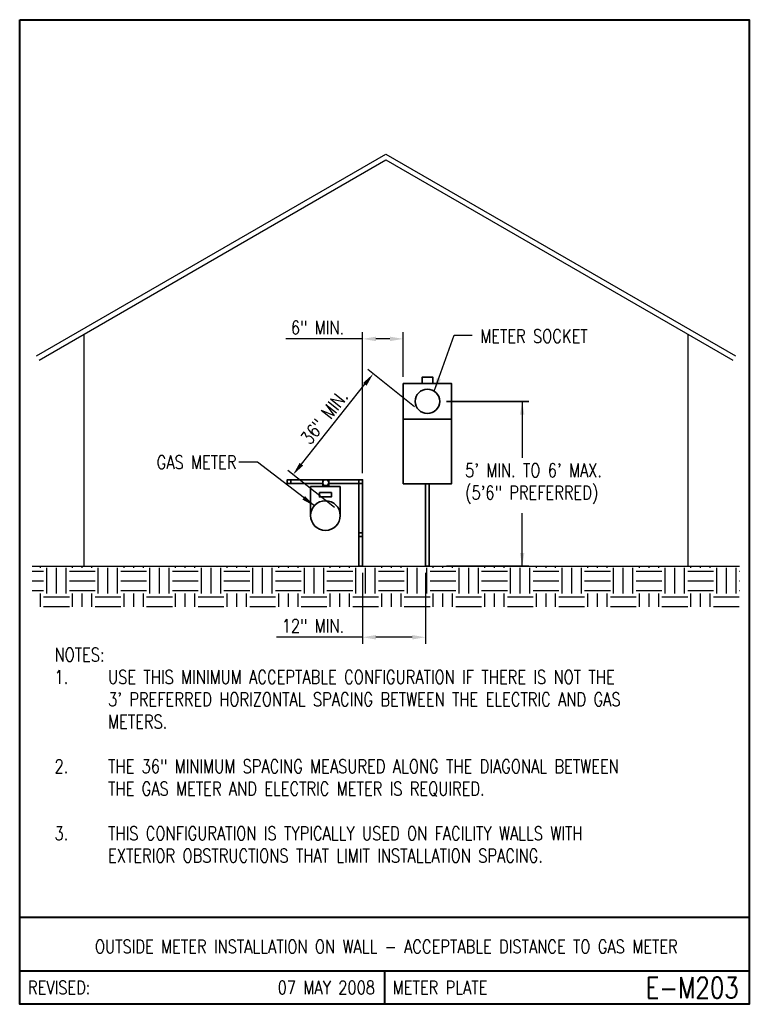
# Model space of a CAD drawing. Header units: inches. Extents: x 0 to 6.81, y 0 to 9.19.
import ezdxf
from ezdxf.enums import TextEntityAlignment as Align

# ---------------------------------------------------------------- set-up
doc = ezdxf.new("R2010")
doc.units = ezdxf.units.IN
doc.header["$LTSCALE"] = 0.5
doc.header["$MEASUREMENT"] = 0
doc.layers.get('Defpoints').update_dxf_attribs({"color": 254})
for name, color, linetype, lineweight in [('E-DETL-1LINE', 4, 'Continuous', 35), ('E-DETL-TEXT', 3, 'Continuous', 35), ('E-DETL-TTLB', 2, 'Continuous', 40), ('E-DETL-TTLB-TEXT', 5, 'Continuous', 50)]:
    doc.layers.add(name, color=color, linetype=linetype, lineweight=lineweight)
doc.layers.add('E-DETL-FINE', color=8, linetype='Continuous')
doc.styles.add('ROMANS', font='romans.shx', dxfattribs={"height": 0.046875})
doc.styles.add('SansSerif', font='sanss___.ttf', dxfattribs={"height": 0.09375})
doc.styles.get("Standard").update_dxf_attribs({"font": 'romans.shx', "width": 0.8})
doc.dimstyles.get("Standard").update_dxf_attribs({"dimtxt": 0.18, "dimasz": 0.18, "dimexe": 0.18, "dimexo": 0.0625, "dimgap": 0.09, "dimtad": 0, "dimtih": 1, "dimtoh": 1, "dimdec": 4, "dimzin": 0, "dimdsep": 46, "dimtxsty": 'Standard', "dimcen": 0.09, "dimadec": 0, "dimazin": 0, "dimtfac": 1, "dimtdec": 4, "dimtofl": 0, "dimtmove": 0, "dimatfit": 3, "dimfxl": 1, "dimtolj": 1, "dimtzin": 0, "dimarcsym": 0})

# ---------------------------------------------------------------- blocks, each defined once
blk = doc.blocks.new('*D0')
at = {"layer": 'Defpoints', "color": 0}
for p in [(3.5798, 6.209), (3.5798, 5.792), (3.2, 4.8951)]:
    blk.add_point(p, dxfattribs=at)
at = {"layer": 'E-DETL-TEXT', "color": 0, "lineweight": -2}
for p, q in [((3.2, 4.9576), (3.2, 6.2715)), ((3.5798, 5.8545), (3.5798, 6.2715)), ((3.2, 6.209), (2.4839, 6.209)), ((3.4548, 6.209), (3.325, 6.209))]:
    blk.add_line(p, q, dxfattribs=at)
at = {"layer": 'E-DETL-TEXT', "color": 0}
for points in [[(3.325, 6.2298), (3.325, 6.1881), (3.2, 6.209)], [(3.4548, 6.2298), (3.4548, 6.1881), (3.5798, 6.209)]]:
    blk.add_solid(points, dxfattribs=at)
at = {"layer": 'E-DETL-TEXT', "color": 0, "insert": (2.7795, 6.3146), "char_height": 0.125, "attachment_point": 5}
blk.add_mtext('\\A1;6" MIN.', dxfattribs=at)
blk = doc.blocks.new('*D1')
at = {"layer": 'Defpoints', "color": 0}
for p in [(3.2991, 5.883), (3.7345, 5.537), (2.9867, 4.5957)]:
    blk.add_point(p, dxfattribs=at)
at = {"layer": 'E-DETL-TEXT', "color": 0, "lineweight": -2}
for p, q in [((3.6856, 5.5759), (3.2501, 5.9219)), ((2.629, 5.0396), (3.2213, 5.7851)), ((2.9378, 4.6346), (2.5023, 4.9806))]:
    blk.add_line(p, q, dxfattribs=at)
at = {"layer": 'E-DETL-TEXT', "color": 0}
for points in [[(3.205, 5.7981), (3.2376, 5.7722), (3.2991, 5.883)], [(2.6127, 5.0525), (2.6453, 5.0266), (2.5513, 4.9417)]]:
    blk.add_solid(points, dxfattribs=at)
at = {"layer": 'E-DETL-TEXT', "color": 0, "insert": (2.8424, 5.4781), "char_height": 0.125, "attachment_point": 5, "rotation": 51.53498}
blk.add_mtext('\\A1;36" MIN.', dxfattribs=at)
blk = doc.blocks.new('*D2')
at = {"layer": 'Defpoints', "color": 0}
for p in [(3.2, 4.0876), (3.7884, 4.0876), (3.7884, 3.425)]:
    blk.add_point(p, dxfattribs=at)
at = {"layer": 'E-DETL-TEXT', "color": 0, "lineweight": -2}
for p, q in [((3.2, 4.0251), (3.2, 3.3625)), ((3.7884, 4.0251), (3.7884, 3.3625)), ((3.2, 3.425), (2.3982, 3.425)), ((3.6634, 3.425), (3.325, 3.425))]:
    blk.add_line(p, q, dxfattribs=at)
at = {"layer": 'E-DETL-TEXT', "color": 0}
for points in [[(3.325, 3.4458), (3.325, 3.4042), (3.2, 3.425)], [(3.6634, 3.4458), (3.6634, 3.4042), (3.7884, 3.425)]]:
    blk.add_solid(points, dxfattribs=at)
at = {"layer": 'E-DETL-TEXT', "color": 0, "insert": (2.7366, 3.5307), "char_height": 0.125, "attachment_point": 5}
blk.add_mtext('\\A1;12" MIN.', dxfattribs=at)

msp = doc.modelspace()

# ---------------------------------------------------------------- hatches: boundary and pattern name
at = {"layer": 'E-DETL-FINE'}
h = msp.add_hatch(dxfattribs=at)
h.set_pattern_fill('EARTH', color=256, scale=0.961875, style=0)
h.set_pattern_definition([(0, (-16.85059, -7.1996), (0.2404688, 0.2404688), [0.2404688, -0.2404688]), (0, (-16.85059, -7.10943), (0.2404688, 0.2404688), [0.2404688, -0.2404688]), (0, (-16.85059, -7.01926), (0.2404688, 0.2404688), [0.2404688, -0.2404688]), (90, (-16.82053, -6.9892), (-0.2404687, 0.2404688), [0.2404688, -0.2404688]), (90, (-16.73035, -6.9892), (-0.2404687, 0.2404688), [0.2404688, -0.2404688]), (90, (-16.64018, -6.9892), (-0.2404687, 0.2404688), [0.2404688, -0.2404688])])
h.paths.add_polyline_path([(6.71949, 4.08761), (0.11749, 4.08761), (0.11749, 3.7082), (6.71949, 3.7082)])

# ---------------------------------------------------------------- linework, layer by layer
at = {"layer": 'E-DETL-1LINE'}
for p, q in [((2.71512, 4.83265), (2.99128, 4.83265)), ((2.71512, 4.56056), (2.71512, 4.83265)), ((2.99128, 4.83265), (2.99128, 4.56056))]:
    msp.add_line(p, q, dxfattribs=at)
for points in [[(3.57983, 5.46072), (4.03123, 5.46072), (4.03123, 5.79204), (3.57983, 5.79204)], [(3.755, 5.79204), (3.85606, 5.79204), (3.85606, 5.85038), (3.755, 5.85038)], [(3.57983, 4.85704), (4.03123, 4.85704), (4.03123, 5.46072), (3.57983, 5.46072)], [(2.49675, 4.86084), (2.53101, 4.86084), (2.53101, 4.89511), (2.49675, 4.89511)], [(2.8286, 4.89511), (2.88396, 4.89511), (2.88396, 4.83265), (2.8286, 4.83265)], [(3.16574, 4.08761), (3.2, 4.08761), (3.2, 4.89511), (3.16574, 4.89511)], [(3.82266, 4.08761), (3.7884, 4.08761), (3.7884, 4.85704), (3.82266, 4.85704)], [(2.79775, 4.77543), (2.90865, 4.77543), (2.90865, 4.7348), (2.79775, 4.7348)], [(3.16574, 4.3664), (3.2, 4.3664), (3.2, 4.40067), (3.16574, 4.40067)]]:
    msp.add_lwpolyline(points, close=True, dxfattribs=at)
msp.add_lwpolyline([(2.87701, 4.86084), (3.2, 4.86084), (3.2, 4.89511), (2.49675, 4.89511), (2.49675, 4.86084), (2.82324, 4.86084)], dxfattribs=at)
for centre, radius in [((3.80553, 5.62638), 0.11411), ((2.85628, 4.86743), 0.02768), ((2.8532, 4.56056), 0.13808)]:
    msp.add_circle(centre, radius, dxfattribs=at)
at = {"layer": 'E-DETL-FINE'}
for p, q in [((0.15787, 6.05136), (3.41849, 7.93388)), ((3.41849, 7.93388), (6.6791, 6.05136)), ((0.18192, 6.00971), (3.41849, 7.87835)), ((3.41849, 7.87835), (6.65505, 6.00971)), ((0.59842, 6.25018), (0.59842, 4.08761)), ((6.23855, 4.08761), (6.23855, 6.25018)), ((0.11749, 4.08761), (6.71949, 4.08761))]:
    msp.add_line(p, q, dxfattribs=at)
at = {"layer": 'E-DETL-TEXT'}
for p, q in [((3.98214, 5.62638), (4.75242, 5.62638)), ((3.98214, 4.08761), (4.75242, 4.08761))]:
    msp.add_line(p, q, dxfattribs=at)
at = {"layer": 'E-DETL-TTLB'}
msp.add_lwpolyline([(0.00001, 9.1875), (6.80954, 9.1875), (6.80954, 0), (0, 0)], close=True, dxfattribs=at)
for points in [[(0, 0.8125), (6.80954, 0.8125)], [(0, 0.3125), (6.80954, 0.3125)], [(3.40477, 0.3125), (3.40477, 0)]]:
    msp.add_lwpolyline(points, dxfattribs=at)

# ---------------------------------------------------------------- texts
at = {"layer": 'E-DETL-TEXT', "style": 'ROMANS', "width": 0.8}
for s, p in [('REVISED:', (0.07725, 0.15625)), ('METER PLATE', (3.48202, 0.15625))]:
    msp.add_text(s, height=0.125, dxfattribs=at).set_placement(p, align=Align.MIDDLE_LEFT)
for s, height, p in [('07 MAY 2008', 0.125, (3.31597, 0.15625)), ('E-M203', 0.196851, (6.71141, 0.15625))]:
    msp.add_text(s, height=height, dxfattribs=at).set_placement(p, align=Align.MIDDLE_RIGHT)
at = {"layer": 'E-DETL-TEXT', "char_height": 0.125}
for s, insert, width, attachment_point in [('METER SOCKET', (4.29764, 6.29761), 1.0554665, 1), ('GAS METER', (2.02342, 5.0578), 1.1536958, 6), ('5\' MIN. TO 6\' MAX. (5\'6" PREFERRED)', (4.15713, 4.8578), 1.6713178, 4), ('NOTES:\\P1.^IUSE THIS MINIMUM ACCEPTABLE CONFIGURATION IF THERE IS NOT THE \\P ^I3\' PREFERRED HORIZONTAL SPACING BETWEEN THE ELECTRIC AND GAS\\P ^IMETERS.\\P\\P2.^ITHE 36" MINIMUM SPACING MEASURED ALONG THE DIAGONAL BETWEEN\\P ^ITHE GAS METER AND ELECTRIC METER IS REQUIRED.\\P\\P3.^ITHIS CONFIGURATION IS TYPICALLY USED ON FACILITY WALLS WITH\\P ^IEXTERIOR OBSTRUCTIONS THAT LIMIT INSTALLATION SPACING.', (0.325, 3.325), 6.3064052, 1)]:
    msp.add_mtext(s, dxfattribs=dict(at, insert=insert, width=width, attachment_point=attachment_point))
at = {"layer": 'E-DETL-TTLB-TEXT', "style": 'ROMANS', "width": 0.8}
msp.add_text('OUTSIDE METER INSTALLATION ON WALL - ACCEPTABLE DISTANCE TO GAS METER', height=0.125, dxfattribs=at).set_placement((3.42173, 0.47644), align=Align.CENTER)

# ---------------------------------------------------------------- dimensions: what is measured, and where the dimension line sits
at = {"layer": 'E-DETL-TEXT'}
for base, p1, p2, text, picture, middle in [((3.57983, 6.20897), (3.2, 4.89511), (3.57983, 5.79204), '6" MIN.', '*D0', (2.77946, 6.20897)), ((3.7884, 3.425), (3.2, 4.08761), (3.7884, 4.08761), '12" MIN.', '*D2', (2.73661, 3.425))]:
    dim = msp.add_linear_dim(base=base, p1=p1, p2=p2, text=text, dimstyle='Standard', override={"dimtxt": 0.125, "dimasz": 0.125, "dimexe": 0.0625, "dimgap": 0.03125, "dimtad": 1, "dimtih": 0, "dimtoh": 0, "dimzin": 1, "dimlunit": 4, "dimtxsty": 'Standard', "dimcen": 0, "dimtofl": 1, "dimfrac": 2}, dxfattribs=at)
    dim.commit()
    dim.dimension.update_dxf_attribs({"geometry": picture, "text_midpoint": middle, "dimtype": 160})
dim = msp.add_aligned_dim(p1=(2.98673, 4.59572), p2=(3.73455, 5.53703), distance=0.55617, text='36" MIN.', dimstyle='Standard', override={"dimtxt": 0.125, "dimasz": 0.125, "dimexe": 0.0625, "dimgap": 0.03125, "dimtad": 1, "dimtih": 0, "dimtoh": 0, "dimzin": 1, "dimlunit": 4, "dimtxsty": 'Standard', "dimcen": 0, "dimtofl": 1, "dimfrac": 2}, dxfattribs=at)
dim.commit()
dim.dimension.update_dxf_attribs({"geometry": '*D1', "text_midpoint": (2.84244, 5.47806)})

# ---------------------------------------------------------------- leaders
for points in [[(3.86946, 5.7209), (4.05617, 6.24327), (4.22409, 6.24327)], [(4.68992, 5.62638), (4.68992, 5.1)], [(2.75, 4.65), (2.21972, 5.0578), (2.04472, 5.0578)], [(4.68992, 4.08761), (4.68992, 4.5828)]]:
    msp.add_leader(points, dimstyle='Standard', override={"dimtxt": 0.09375, "dimasz": 0.125, "dimexe": 0.0625, "dimgap": 0.03125, "dimtad": 0, "dimtih": 0, "dimtoh": 0, "dimzin": 1, "dimlunit": 4, "dimtxsty": 'SansSerif', "dimcen": 0, "dimtofl": 1, "dimfrac": 2}, dxfattribs=at)

doc.saveas('drawing.dxf')
